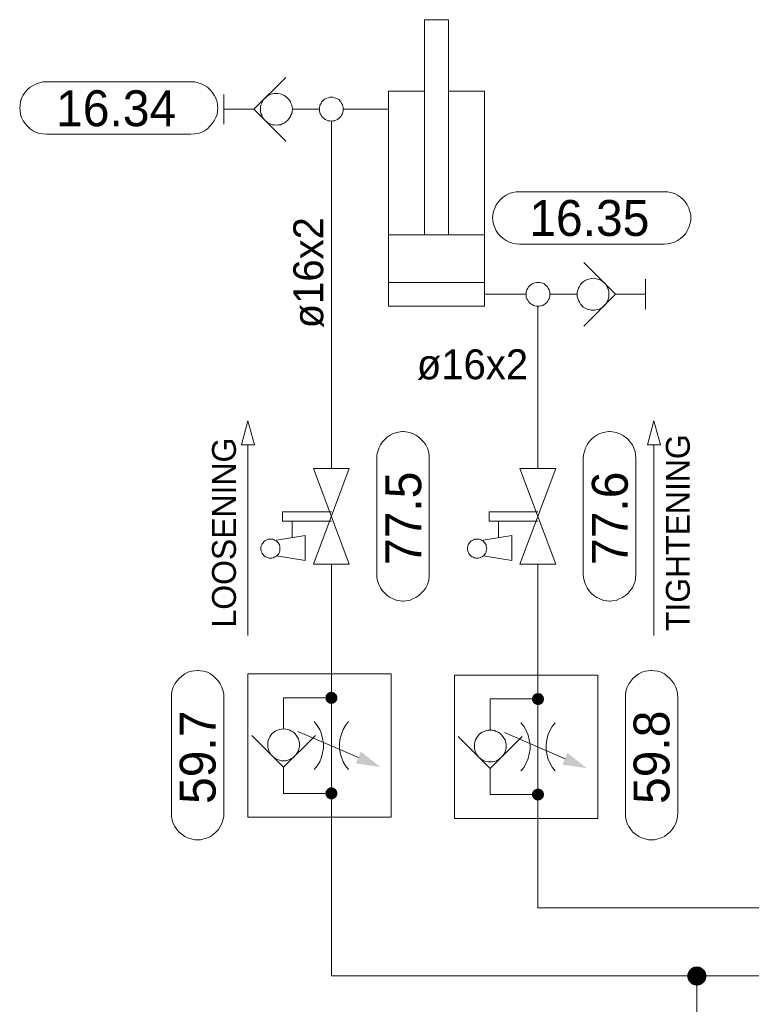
# Model space of a CAD drawing. Header units: millimetres. Extents: x 0 to 138, y 0 to 47.
# Tile 96 of 165: x 21.41 to 23.34, y 34.26 to 36.85. Entities that reach past the tile are written whole.
import ezdxf

# ---------------------------------------------------------------- set-up
doc = ezdxf.new("R2010")
doc.units = ezdxf.units.MM
for name, color, linetype in [('PDF_Geomertry', 7, 'Continuous'), ('PDF_Solid Fills', 7, 'Continuous'), ('PDF_Text', 7, 'Continuous')]:
    doc.layers.add(name, color=color, linetype=linetype)
doc.styles.add('PDF Arial', font='txt')

msp = doc.modelspace()

# ---------------------------------------------------------------- hatches: boundary and pattern name
at = {"layer": 'PDF_Solid Fills', "transparency": 33554559}
for points in [[(22.2349, 35.0624), (22.2215, 35.0707), (22.2224, 35.0721)], [(22.2349, 35.0624), (22.2224, 35.0721), (22.2238, 35.0735)], [(22.2349, 35.0624), (22.2238, 35.0735), (22.2251, 35.0749)], [(22.2349, 35.0624), (22.2251, 35.0749), (22.2271, 35.0763)], [(22.2349, 35.0624), (22.2271, 35.0763), (22.2285, 35.0771)], [(22.2349, 35.0624), (22.2285, 35.0771), (22.2307, 35.0776)], [(22.2349, 35.0624), (22.2307, 35.0776), (22.2326, 35.0785)], [(22.2349, 35.0624), (22.2326, 35.0785), (22.2349, 35.0785)], [(22.2349, 35.0624), (22.2368, 35.0785), (22.239, 35.0776)], [(22.2349, 35.0624), (22.2349, 35.0785), (22.2368, 35.0785)], [(22.2349, 35.0624), (22.239, 35.0776), (22.241, 35.0771)], [(22.2349, 35.0624), (22.241, 35.0771), (22.2424, 35.0763)], [(22.2349, 35.0624), (22.2424, 35.0763), (22.2446, 35.0749)], [(22.2349, 35.0624), (22.2446, 35.0749), (22.246, 35.0735)], [(22.2349, 35.0624), (22.246, 35.0735), (22.2474, 35.0721)], [(22.2349, 35.0624), (22.2474, 35.0721), (22.2488, 35.0707)], [(22.7785, 35.0596), (22.7674, 35.0707), (22.7688, 35.0721)], [(22.7785, 35.0596), (22.7688, 35.0721), (22.771, 35.0729)], [(22.7785, 35.0596), (22.771, 35.0729), (22.7729, 35.0743)], [(22.7785, 35.0596), (22.7729, 35.0743), (22.7743, 35.0749)], [(22.7785, 35.0596), (22.7743, 35.0749), (22.7765, 35.0749)], [(22.7785, 35.0596), (22.7765, 35.0749), (22.7785, 35.0749)], [(22.7785, 35.0596), (22.7826, 35.0749), (22.7849, 35.0743)], [(22.7785, 35.0596), (22.7807, 35.0749), (22.7826, 35.0749)], [(22.7785, 35.0596), (22.7785, 35.0749), (22.7807, 35.0749)], [(22.7785, 35.0596), (22.7849, 35.0743), (22.7868, 35.0729)], [(22.7785, 35.0596), (22.7868, 35.0729), (22.7882, 35.0721)], [(22.7785, 35.0596), (22.7882, 35.0721), (22.7896, 35.0707)], [(22.2349, 35.0624), (22.2188, 35.0624), (22.2196, 35.0646)], [(22.2349, 35.0624), (22.2196, 35.0604), (22.2188, 35.0624)], [(22.2349, 35.0624), (22.2196, 35.0665), (22.2201, 35.0688)], [(22.2349, 35.0624), (22.2196, 35.0646), (22.2196, 35.0665)], [(22.2349, 35.0624), (22.2196, 35.0582), (22.2196, 35.0604)], [(22.2349, 35.0624), (22.2201, 35.0568), (22.2196, 35.0582)], [(22.2349, 35.0624), (22.2201, 35.0688), (22.2215, 35.0707)], [(22.2349, 35.0624), (22.2215, 35.0549), (22.2201, 35.0568)], [(22.2349, 35.0624), (22.2224, 35.0526), (22.2215, 35.0549)], [(22.2349, 35.0624), (22.2238, 35.0513), (22.2224, 35.0526)], [(22.2349, 35.0624), (22.2251, 35.0499), (22.2238, 35.0513)], [(22.2349, 35.0624), (22.2271, 35.0493), (22.2251, 35.0499)], [(22.2349, 35.0624), (22.2285, 35.0479), (22.2271, 35.0493)], [(22.2349, 35.0624), (22.2307, 35.0471), (22.2285, 35.0479)], [(22.2349, 35.0624), (22.2326, 35.0471), (22.2307, 35.0471)], [(22.2349, 35.0624), (22.2349, 35.0471), (22.2326, 35.0471)], [(22.2349, 35.0624), (22.2488, 35.0707), (22.2493, 35.0688)], [(22.2349, 35.0624), (22.2493, 35.0688), (22.2501, 35.0665)], [(22.2349, 35.0624), (22.2501, 35.0665), (22.2507, 35.0646)], [(22.2349, 35.0624), (22.2507, 35.0646), (22.2507, 35.0624)], [(22.2349, 35.0624), (22.2368, 35.0471), (22.2349, 35.0471)], [(22.2349, 35.0624), (22.239, 35.0471), (22.2368, 35.0471)], [(22.2349, 35.0624), (22.241, 35.0479), (22.239, 35.0471)], [(22.2349, 35.0624), (22.2424, 35.0493), (22.241, 35.0479)], [(22.2349, 35.0624), (22.2446, 35.0499), (22.2424, 35.0493)], [(22.2349, 35.0624), (22.246, 35.0513), (22.2446, 35.0499)], [(22.2349, 35.0624), (22.2474, 35.0526), (22.246, 35.0513)], [(22.2349, 35.0624), (22.2488, 35.0549), (22.2474, 35.0526)], [(22.2349, 35.0624), (22.2493, 35.0568), (22.2488, 35.0549)], [(22.2349, 35.0624), (22.2501, 35.0582), (22.2493, 35.0568)], [(22.2349, 35.0624), (22.2507, 35.0604), (22.2501, 35.0582)], [(22.2349, 35.0624), (22.2507, 35.0624), (22.2507, 35.0604)], [(22.7785, 35.0596), (22.7632, 35.0637), (22.764, 35.0651)], [(22.7785, 35.0596), (22.7632, 35.0618), (22.7632, 35.0637)], [(22.7785, 35.0596), (22.7632, 35.0596), (22.7632, 35.0618)], [(22.7785, 35.0596), (22.7632, 35.0576), (22.7632, 35.0596)], [(22.7785, 35.0596), (22.7632, 35.0554), (22.7632, 35.0576)], [(22.7785, 35.0596), (22.764, 35.0535), (22.7632, 35.0554)], [(22.7785, 35.0596), (22.764, 35.0651), (22.7654, 35.0674)], [(22.7785, 35.0596), (22.7654, 35.0513), (22.764, 35.0535)], [(22.7785, 35.0596), (22.7654, 35.0674), (22.766, 35.0688)], [(22.7785, 35.0596), (22.766, 35.0499), (22.7654, 35.0513)], [(22.7785, 35.0596), (22.766, 35.0688), (22.7674, 35.0707)], [(22.7785, 35.0596), (22.7674, 35.0485), (22.766, 35.0499)], [(22.7785, 35.0596), (22.7688, 35.0471), (22.7674, 35.0485)], [(22.7785, 35.0596), (22.771, 35.0457), (22.7688, 35.0471)], [(22.7785, 35.0596), (22.7729, 35.0451), (22.771, 35.0457)], [(22.7785, 35.0596), (22.7743, 35.0443), (22.7729, 35.0451)], [(22.7785, 35.0596), (22.7765, 35.0438), (22.7743, 35.0443)], [(22.7785, 35.0596), (22.7785, 35.0438), (22.7765, 35.0438)], [(22.7785, 35.0596), (22.7896, 35.0707), (22.791, 35.0688)], [(22.7785, 35.0596), (22.791, 35.0688), (22.7924, 35.0674)], [(22.7785, 35.0596), (22.7924, 35.0674), (22.7932, 35.0651)], [(22.7785, 35.0596), (22.7932, 35.0651), (22.7937, 35.0637)], [(22.7785, 35.0596), (22.7937, 35.0637), (22.7946, 35.0618)], [(22.7785, 35.0596), (22.7946, 35.0618), (22.7946, 35.0596)], [(22.7785, 35.0596), (22.7807, 35.0438), (22.7785, 35.0438)], [(22.7785, 35.0596), (22.7826, 35.0443), (22.7807, 35.0438)], [(22.7785, 35.0596), (22.7849, 35.0451), (22.7826, 35.0443)], [(22.7785, 35.0596), (22.7868, 35.0457), (22.7849, 35.0451)], [(22.7785, 35.0596), (22.7882, 35.0471), (22.7868, 35.0457)], [(22.7785, 35.0596), (22.7896, 35.0485), (22.7882, 35.0471)], [(22.7785, 35.0596), (22.791, 35.0499), (22.7896, 35.0485)], [(22.7785, 35.0596), (22.7924, 35.0513), (22.791, 35.0499)], [(22.7785, 35.0596), (22.7932, 35.0535), (22.7924, 35.0513)], [(22.7785, 35.0596), (22.7937, 35.0554), (22.7932, 35.0535)], [(22.7785, 35.0596), (22.7946, 35.0576), (22.7937, 35.0554)], [(22.7785, 35.0596), (22.7946, 35.0596), (22.7946, 35.0576)], [(22.2349, 34.811), (22.2188, 34.811), (22.2196, 34.8132)], [(22.2349, 34.811), (22.2196, 34.8151), (22.2201, 34.8174)], [(22.2349, 34.811), (22.2196, 34.8132), (22.2196, 34.8151)], [(22.2349, 34.811), (22.2201, 34.8174), (22.2215, 34.8188)], [(22.2349, 34.811), (22.2215, 34.8188), (22.2224, 34.8207)], [(22.2349, 34.811), (22.2224, 34.8207), (22.2238, 34.8221)], [(22.2349, 34.811), (22.2238, 34.8221), (22.2251, 34.8235)], [(22.2349, 34.811), (22.2251, 34.8235), (22.2271, 34.8249)], [(22.2349, 34.811), (22.2271, 34.8249), (22.2285, 34.8257)], [(22.2349, 34.811), (22.2285, 34.8257), (22.2307, 34.8263)], [(22.2349, 34.811), (22.2307, 34.8263), (22.2326, 34.8271)], [(22.2349, 34.811), (22.2326, 34.8271), (22.2349, 34.8271)], [(22.2349, 34.811), (22.2368, 34.8271), (22.239, 34.8263)], [(22.2349, 34.811), (22.2349, 34.8271), (22.2368, 34.8271)], [(22.2349, 34.811), (22.239, 34.8263), (22.241, 34.8257)], [(22.2349, 34.811), (22.241, 34.8257), (22.2424, 34.8249)], [(22.2349, 34.811), (22.2424, 34.8249), (22.2446, 34.8235)], [(22.2349, 34.811), (22.2446, 34.8235), (22.246, 34.8221)], [(22.2349, 34.811), (22.246, 34.8221), (22.2474, 34.8207)], [(22.2349, 34.811), (22.2474, 34.8207), (22.2488, 34.8188)], [(22.2349, 34.811), (22.2488, 34.8188), (22.2493, 34.8174)], [(22.2349, 34.811), (22.2493, 34.8174), (22.2501, 34.8151)], [(22.2349, 34.811), (22.2501, 34.8151), (22.2507, 34.8132)], [(22.2349, 34.811), (22.2507, 34.8132), (22.2507, 34.811)], [(22.7785, 34.8082), (22.7632, 34.8118), (22.764, 34.8137)], [(22.7785, 34.8082), (22.764, 34.8137), (22.7654, 34.816)], [(22.7785, 34.8082), (22.7654, 34.816), (22.766, 34.8174)], [(22.7785, 34.8082), (22.766, 34.8174), (22.7674, 34.8193)], [(22.7785, 34.8082), (22.7674, 34.8193), (22.7688, 34.8207)], [(22.7785, 34.8082), (22.7688, 34.8207), (22.771, 34.8215)], [(22.7785, 34.8082), (22.771, 34.8215), (22.7729, 34.8221)], [(22.7785, 34.8082), (22.7729, 34.8221), (22.7743, 34.8229)], [(22.7785, 34.8082), (22.7743, 34.8229), (22.7765, 34.8235)], [(22.7785, 34.8082), (22.7765, 34.8235), (22.7785, 34.8235)], [(22.7785, 34.8082), (22.7807, 34.8235), (22.7826, 34.8229)], [(22.7785, 34.8082), (22.7785, 34.8235), (22.7807, 34.8235)], [(22.7785, 34.8082), (22.7826, 34.8229), (22.7849, 34.8221)], [(22.7785, 34.8082), (22.7849, 34.8221), (22.7868, 34.8215)], [(22.7785, 34.8082), (22.7868, 34.8215), (22.7882, 34.8207)], [(22.7785, 34.8082), (22.7882, 34.8207), (22.7896, 34.8193)], [(22.7785, 34.8082), (22.7896, 34.8193), (22.791, 34.8174)], [(22.7785, 34.8082), (22.791, 34.8174), (22.7924, 34.816)], [(22.7785, 34.8082), (22.7924, 34.816), (22.7932, 34.8137)], [(22.7785, 34.8082), (22.7932, 34.8137), (22.7937, 34.8118)], [(22.2349, 34.811), (22.2196, 34.809), (22.2188, 34.811)], [(22.2349, 34.811), (22.2196, 34.8068), (22.2196, 34.809)], [(22.2349, 34.811), (22.2201, 34.8049), (22.2196, 34.8068)], [(22.2349, 34.811), (22.2215, 34.8035), (22.2201, 34.8049)], [(22.2349, 34.811), (22.2224, 34.8013), (22.2215, 34.8035)], [(22.2349, 34.811), (22.2238, 34.7999), (22.2224, 34.8013)], [(22.2349, 34.811), (22.2251, 34.7985), (22.2238, 34.7999)], [(22.2349, 34.811), (22.2271, 34.7979), (22.2251, 34.7985)], [(22.2349, 34.811), (22.2285, 34.7965), (22.2271, 34.7979)], [(22.2349, 34.811), (22.2307, 34.7957), (22.2285, 34.7965)], [(22.2349, 34.811), (22.2326, 34.7957), (22.2307, 34.7957)], [(22.2349, 34.811), (22.2349, 34.7951), (22.2326, 34.7957)], [(22.2349, 34.811), (22.2368, 34.7957), (22.2349, 34.7951)], [(22.2349, 34.811), (22.239, 34.7957), (22.2368, 34.7957)], [(22.2349, 34.811), (22.241, 34.7965), (22.239, 34.7957)], [(22.2349, 34.811), (22.2424, 34.7979), (22.241, 34.7965)], [(22.2349, 34.811), (22.2446, 34.7985), (22.2424, 34.7979)], [(22.2349, 34.811), (22.246, 34.7999), (22.2446, 34.7985)], [(22.2349, 34.811), (22.2474, 34.8013), (22.246, 34.7999)], [(22.2349, 34.811), (22.2488, 34.8035), (22.2474, 34.8013)], [(22.2349, 34.811), (22.2493, 34.8049), (22.2488, 34.8035)], [(22.2349, 34.811), (22.2501, 34.8068), (22.2493, 34.8049)], [(22.2349, 34.811), (22.2507, 34.809), (22.2501, 34.8068)], [(22.2349, 34.811), (22.2507, 34.811), (22.2507, 34.809)], [(22.7785, 34.8082), (22.7632, 34.8104), (22.7632, 34.8118)], [(22.7785, 34.8082), (22.7632, 34.8082), (22.7632, 34.8104)], [(22.7785, 34.8082), (22.7632, 34.8063), (22.7632, 34.8082)], [(22.7785, 34.8082), (22.7632, 34.804), (22.7632, 34.8063)], [(22.7785, 34.8082), (22.764, 34.8021), (22.7632, 34.804)], [(22.7785, 34.8082), (22.7654, 34.7999), (22.764, 34.8021)], [(22.7785, 34.8082), (22.766, 34.7985), (22.7654, 34.7999)], [(22.7785, 34.8082), (22.7674, 34.7971), (22.766, 34.7985)], [(22.7785, 34.8082), (22.7688, 34.7957), (22.7674, 34.7971)], [(22.7785, 34.8082), (22.771, 34.7943), (22.7688, 34.7957)], [(22.7785, 34.8082), (22.7729, 34.7938), (22.771, 34.7943)], [(22.7785, 34.8082), (22.7743, 34.7929), (22.7729, 34.7938)], [(22.7785, 34.8082), (22.7765, 34.7924), (22.7743, 34.7929)], [(22.7785, 34.8082), (22.7785, 34.7924), (22.7765, 34.7924)], [(22.7785, 34.8082), (22.7937, 34.8118), (22.7946, 34.8104)], [(22.7785, 34.8082), (22.7946, 34.8104), (22.7946, 34.8082)], [(22.7785, 34.8082), (22.7807, 34.7924), (22.7785, 34.7924)], [(22.7785, 34.8082), (22.7826, 34.7929), (22.7807, 34.7924)], [(22.7785, 34.8082), (22.7849, 34.7938), (22.7826, 34.7929)], [(22.7785, 34.8082), (22.7868, 34.7943), (22.7849, 34.7938)], [(22.7785, 34.8082), (22.7882, 34.7957), (22.7868, 34.7943)], [(22.7785, 34.8082), (22.7896, 34.7971), (22.7882, 34.7957)], [(22.7785, 34.8082), (22.791, 34.7985), (22.7896, 34.7971)], [(22.7785, 34.8082), (22.7924, 34.7999), (22.791, 34.7985)], [(22.7785, 34.8082), (22.7932, 34.8021), (22.7924, 34.7999)], [(22.7785, 34.8082), (22.7937, 34.804), (22.7932, 34.8021)], [(22.7785, 34.8082), (22.7946, 34.8063), (22.7937, 34.804)], [(22.7785, 34.8082), (22.7946, 34.8082), (22.7946, 34.8063)], [(23.1965, 34.3304), (23.1751, 34.3429), (23.1765, 34.3457)], [(23.1965, 34.3304), (23.1765, 34.3457), (23.1793, 34.3479)], [(23.1965, 34.3304), (23.1793, 34.3479), (23.1812, 34.3499)], [(23.1965, 34.3304), (23.1812, 34.3499), (23.184, 34.3521)], [(23.1965, 34.3304), (23.184, 34.3521), (23.1868, 34.3535)], [(23.1965, 34.3304), (23.1868, 34.3535), (23.1904, 34.3549)], [(23.1965, 34.3304), (23.1904, 34.3549), (23.1932, 34.3549)], [(23.1965, 34.3304), (23.1932, 34.3549), (23.1965, 34.3554)], [(23.1965, 34.3304), (23.1965, 34.3554), (23.2001, 34.3549)], [(23.1965, 34.3304), (23.2035, 34.3549), (23.2063, 34.3535)], [(23.1965, 34.3304), (23.2001, 34.3549), (23.2035, 34.3549)], [(23.1965, 34.3304), (23.2063, 34.3535), (23.209, 34.3521)], [(23.1965, 34.3304), (23.209, 34.3521), (23.2118, 34.3499)], [(23.1965, 34.3304), (23.2118, 34.3499), (23.2146, 34.3479)], [(23.1965, 34.3304), (23.2146, 34.3479), (23.2168, 34.3457)], [(23.1965, 34.3304), (23.2168, 34.3457), (23.2188, 34.3429)], [(23.1965, 34.3304), (23.1715, 34.3332), (23.1724, 34.3368)], [(23.1965, 34.3304), (23.1715, 34.3304), (23.1715, 34.3332)], [(23.1965, 34.3304), (23.1715, 34.3271), (23.1715, 34.3304)], [(23.1965, 34.3304), (23.1724, 34.3235), (23.1715, 34.3271)], [(23.1965, 34.3304), (23.1724, 34.3368), (23.1738, 34.3396)], [(23.1965, 34.3304), (23.1738, 34.3207), (23.1724, 34.3235)], [(23.1965, 34.3304), (23.1738, 34.3396), (23.1751, 34.3429)], [(23.1965, 34.3304), (23.1751, 34.3174), (23.1738, 34.3207)], [(23.1965, 34.3304), (23.1765, 34.3151), (23.1751, 34.3174)], [(23.1965, 34.3304), (23.1793, 34.3124), (23.1765, 34.3151)], [(23.1965, 34.3304), (23.1812, 34.3104), (23.1793, 34.3124)], [(23.1965, 34.3304), (23.184, 34.3082), (23.1812, 34.3104)], [(23.1965, 34.3304), (23.1868, 34.3068), (23.184, 34.3082)], [(23.1965, 34.3304), (23.1904, 34.3063), (23.1868, 34.3068)], [(23.1965, 34.3304), (23.1932, 34.3054), (23.1904, 34.3063)], [(23.1965, 34.3304), (23.1965, 34.3049), (23.1932, 34.3054)], [(23.1965, 34.3304), (23.2188, 34.3429), (23.2201, 34.3396)], [(23.1965, 34.3304), (23.2201, 34.3396), (23.221, 34.3368)], [(23.1965, 34.3304), (23.221, 34.3368), (23.2215, 34.3332)], [(23.1965, 34.3304), (23.2215, 34.3332), (23.2215, 34.3304)], [(23.1965, 34.3304), (23.2001, 34.3054), (23.1965, 34.3049)], [(23.1965, 34.3304), (23.2035, 34.3063), (23.2001, 34.3054)], [(23.1965, 34.3304), (23.2063, 34.3068), (23.2035, 34.3063)], [(23.1965, 34.3304), (23.209, 34.3082), (23.2063, 34.3068)], [(23.1965, 34.3304), (23.2118, 34.3104), (23.209, 34.3082)], [(23.1965, 34.3304), (23.2146, 34.3124), (23.2118, 34.3104)], [(23.1965, 34.3304), (23.2168, 34.3151), (23.2146, 34.3124)], [(23.1965, 34.3304), (23.2188, 34.3174), (23.2168, 34.3151)], [(23.1965, 34.3304), (23.2201, 34.3207), (23.2188, 34.3174)], [(23.1965, 34.3304), (23.221, 34.3235), (23.2201, 34.3207)], [(23.1965, 34.3304), (23.2215, 34.3271), (23.221, 34.3235)], [(23.1965, 34.3304), (23.2215, 34.3304), (23.2215, 34.3271)]]:
    msp.add_hatch(color=256, dxfattribs=at).paths.add_polyline_path(points)

# ---------------------------------------------------------------- linework, layer by layer
at = {"layer": 'PDF_Geomertry', "lineweight": 15}
for points in [[(22.4799, 36.2818), (22.4799, 36.8479), (22.5432, 36.8479), (22.5432, 36.2818)], [(22.1146, 36.6957), (22.0307, 36.6124), (22.1146, 36.5285)], [(22.5432, 36.6596), (22.6376, 36.6596), (22.6376, 36.0937), (22.3854, 36.0937), (22.3854, 36.6596), (22.4799, 36.6596)], [(21.9521, 36.5729), (21.9521, 36.6513)], [(22.0307, 36.6124), (21.9521, 36.6124)], [(22.1321, 36.6124), (22.1562, 36.6124), (22.2035, 36.6124)], [(22.266, 36.6124), (22.3854, 36.6124)], [(22.2349, 35.666), (22.2349, 36.5804)], [(22.3854, 36.2818), (22.6376, 36.2818)], [(22.8993, 36.041), (22.9826, 36.1249), (22.8993, 36.209)], [(23.0618, 36.1646), (23.0618, 36.086)], [(22.3854, 36.1563), (22.6376, 36.1563)], [(22.7474, 36.1249), (22.6376, 36.1249)], [(22.8821, 36.1249), (22.8571, 36.1249), (22.8099, 36.1249)], [(22.9826, 36.1249), (23.0618, 36.1249)], [(22.7785, 35.666), (22.7785, 36.0937)], [(22.0146, 35.2263), (22.0146, 35.729)], [(23.0835, 35.2263), (23.0835, 35.729)], [(22.2349, 35.5276), (22.1062, 35.5276), (22.1062, 35.5526), (22.2349, 35.5526)], [(22.7785, 35.5276), (22.6501, 35.5276), (22.6501, 35.5526), (22.7785, 35.5526)], [(22.1313, 35.484), (22.1313, 35.5276)], [(22.6751, 35.484), (22.6751, 35.5276)], [(22.0904, 35.4368), (22.166, 35.4243), (22.166, 35.4901), (22.0904, 35.4776)], [(22.634, 35.4368), (22.7099, 35.4243), (22.7099, 35.4901), (22.634, 35.4776)], [(22.2349, 35.0624), (22.2349, 35.1257), (22.2349, 35.4146)], [(22.7785, 35.0596), (22.7785, 35.1221), (22.7785, 35.4146)], [(22.109, 34.8799), (22.109, 34.8549), (22.109, 34.811), (22.2349, 34.811), (22.2349, 35.0624), (22.109, 35.0624), (22.109, 34.9813)], [(22.6529, 34.8763), (22.6529, 34.8521), (22.6529, 34.8082), (22.7785, 34.8082), (22.7785, 35.0596), (22.6529, 35.0596), (22.6529, 34.9776)], [(22.1896, 34.8743), (22.1974, 34.884), (22.2043, 34.8943), (22.209, 34.9063), (22.2118, 34.9179), (22.214, 34.9304), (22.214, 34.9429), (22.2118, 34.9554), (22.209, 34.9674), (22.2043, 34.979), (22.1974, 34.9901), (22.1896, 34.9999)], [(22.2799, 34.9999), (22.2724, 34.9901), (22.266, 34.979), (22.2613, 34.9674), (22.2576, 34.9554), (22.2563, 34.9429), (22.2563, 34.9304), (22.2576, 34.9179), (22.2613, 34.9063), (22.266, 34.8943), (22.2724, 34.884), (22.2799, 34.8743)], [(22.7335, 34.8707), (22.7418, 34.8804), (22.7479, 34.8915), (22.7529, 34.9026), (22.7557, 34.9151), (22.7576, 34.9276), (22.7576, 34.9401), (22.7557, 34.9521), (22.7529, 34.9646), (22.7479, 34.9757), (22.7418, 34.9868), (22.7335, 34.9965)], [(22.8237, 34.9965), (22.816, 34.9868), (22.8099, 34.9757), (22.8049, 34.9646), (22.8015, 34.9521), (22.8001, 34.9401), (22.8001, 34.9276), (22.8015, 34.9151), (22.8049, 34.9026), (22.8099, 34.8915), (22.816, 34.8804), (22.8237, 34.8707)], [(22.1465, 34.9743), (22.3062, 34.9054)], [(22.6904, 34.9715), (22.8501, 34.9021)], [(22.1932, 34.9638), (22.109, 34.8799), (22.0251, 34.9638)], [(22.7368, 34.9604), (22.6529, 34.8763), (22.5688, 34.9604)], [(23.1965, 34.1665), (23.1965, 34.3304), (22.2349, 34.3304), (22.2349, 34.7485), (22.2349, 34.811)], [(23.9515, 34.3618), (23.9515, 34.5096), (22.7785, 34.5096), (22.7785, 34.7451), (22.7785, 34.8082)], [(23.1965, 34.3304), (24.4951, 34.3304), (24.4951, 34.729), (24.4951, 34.7924)]]:
    msp.add_lwpolyline(points, dxfattribs=at)
for points in [[(21.8654, 36.6846), (21.8751, 36.684), (21.884, 36.6818), (21.8924, 36.679), (21.9007, 36.6749), (21.9085, 36.6701), (21.9154, 36.6638), (21.9215, 36.6568), (21.9265, 36.6493), (21.9307, 36.641), (21.934, 36.6318), (21.9354, 36.6229), (21.9363, 36.6138), (21.9363, 36.6174), (21.9354, 36.6076), (21.934, 36.5985), (21.9307, 36.5901), (21.9265, 36.5818), (21.9215, 36.5743), (21.9154, 36.5674), (21.9085, 36.561), (21.9007, 36.5554), (21.8924, 36.5513), (21.884, 36.5485), (21.8751, 36.5471), (21.8654, 36.5465), (21.4854, 36.5465), (21.4757, 36.5471), (21.4668, 36.5485), (21.4585, 36.5513), (21.4501, 36.5554), (21.4424, 36.561), (21.4354, 36.5674), (21.4293, 36.5743), (21.4238, 36.5818), (21.4196, 36.5901), (21.4168, 36.5985), (21.4154, 36.6076), (21.4146, 36.6174), (21.4146, 36.6138), (21.4154, 36.6229), (21.4168, 36.6318), (21.4196, 36.641), (21.4238, 36.6493), (21.4293, 36.6568), (21.4354, 36.6638), (21.4424, 36.6701), (21.4501, 36.6749), (21.4585, 36.679), (21.4668, 36.6818), (21.4757, 36.684), (21.4854, 36.6846), (21.8654, 36.6846)], [(22.1321, 36.6124), (22.1313, 36.6179), (22.1307, 36.6229), (22.1285, 36.6285), (22.1265, 36.6332), (22.1229, 36.6374), (22.1196, 36.6415), (22.1154, 36.6457), (22.1104, 36.6485), (22.1057, 36.6513), (22.1007, 36.6526), (22.0951, 36.654), (22.0896, 36.654), (22.084, 36.654), (22.0793, 36.6526), (22.0737, 36.6513), (22.0688, 36.6485), (22.0646, 36.6457), (22.0604, 36.6415), (22.0562, 36.6374), (22.0535, 36.6332), (22.0515, 36.6285), (22.0493, 36.6229), (22.0479, 36.6179), (22.0479, 36.6124), (22.0479, 36.6068), (22.0493, 36.6013), (22.0515, 36.5965), (22.0535, 36.5915), (22.0562, 36.5868), (22.0604, 36.5826), (22.0646, 36.579), (22.0688, 36.5757), (22.0737, 36.5735), (22.0793, 36.5715), (22.084, 36.5707), (22.0896, 36.5701), (22.0951, 36.5707), (22.1007, 36.5715), (22.1057, 36.5735), (22.1104, 36.5757), (22.1154, 36.579), (22.1196, 36.5826), (22.1229, 36.5868), (22.1265, 36.5915), (22.1285, 36.5965), (22.1307, 36.6013), (22.1313, 36.6068), (22.1321, 36.6124)], [(22.266, 36.6124), (22.266, 36.6165), (22.2654, 36.6201), (22.264, 36.6243), (22.2618, 36.6276), (22.2599, 36.6313), (22.2571, 36.6346), (22.2543, 36.6374), (22.2507, 36.6396), (22.2465, 36.6415), (22.2432, 36.6424), (22.239, 36.6437), (22.2349, 36.6437), (22.2307, 36.6437), (22.2265, 36.6424), (22.2229, 36.6415), (22.2188, 36.6396), (22.216, 36.6374), (22.2126, 36.6346), (22.2099, 36.6313), (22.2076, 36.6276), (22.2057, 36.6243), (22.2043, 36.6201), (22.2035, 36.6165), (22.2035, 36.6124), (22.2035, 36.6082), (22.2043, 36.604), (22.2057, 36.5999), (22.2076, 36.5965), (22.2099, 36.5929), (22.2126, 36.5901), (22.216, 36.5874), (22.2188, 36.5854), (22.2229, 36.5832), (22.2265, 36.5818), (22.2307, 36.5813), (22.2349, 36.5804), (22.239, 36.5813), (22.2432, 36.5818), (22.2465, 36.5832), (22.2507, 36.5854), (22.2543, 36.5874), (22.2571, 36.5901), (22.2599, 36.5929), (22.2618, 36.5965), (22.264, 36.5999), (22.2654, 36.604), (22.266, 36.6082), (22.266, 36.6124)], [(23.1104, 36.3951), (23.1196, 36.3951), (23.1285, 36.3929), (23.1376, 36.3901), (23.146, 36.386), (23.1535, 36.3804), (23.1604, 36.3749), (23.1668, 36.3679), (23.1715, 36.3604), (23.1757, 36.3521), (23.1785, 36.3429), (23.1807, 36.334), (23.1812, 36.3249), (23.1812, 36.3276), (23.1807, 36.3188), (23.1785, 36.3096), (23.1757, 36.3007), (23.1715, 36.2924), (23.1668, 36.2846), (23.1604, 36.2776), (23.1535, 36.2715), (23.146, 36.2665), (23.1376, 36.2624), (23.1285, 36.2596), (23.1196, 36.2576), (23.1104, 36.2568), (22.7299, 36.2568), (22.721, 36.2576), (22.7118, 36.2596), (22.7029, 36.2624), (22.6946, 36.2665), (22.6868, 36.2715), (22.6799, 36.2776), (22.6738, 36.2846), (22.6687, 36.2924), (22.6646, 36.3007), (22.6618, 36.3096), (22.6599, 36.3188), (22.659, 36.3276), (22.659, 36.3249), (22.6599, 36.334), (22.6618, 36.3429), (22.6646, 36.3521), (22.6687, 36.3604), (22.6738, 36.3679), (22.6799, 36.3749), (22.6868, 36.3804), (22.6946, 36.386), (22.7029, 36.3901), (22.7118, 36.3929), (22.721, 36.3951), (22.7299, 36.3951), (23.1104, 36.3951)], [(22.9654, 36.1249), (22.9654, 36.1304), (22.964, 36.136), (22.9626, 36.141), (22.9599, 36.1457), (22.9571, 36.1507), (22.9535, 36.1549), (22.9493, 36.1582), (22.9446, 36.161), (22.9396, 36.1638), (22.9349, 36.1651), (22.9293, 36.1665), (22.9238, 36.1674), (22.9182, 36.1665), (22.9126, 36.1651), (22.9076, 36.1638), (22.9029, 36.161), (22.8979, 36.1582), (22.8938, 36.1549), (22.8904, 36.1507), (22.8876, 36.1457), (22.8849, 36.141), (22.8835, 36.136), (22.8821, 36.1304), (22.8821, 36.1249), (22.8821, 36.1193), (22.8835, 36.1146), (22.8849, 36.109), (22.8876, 36.104), (22.8904, 36.0993), (22.8938, 36.0951), (22.8979, 36.0915), (22.9029, 36.0888), (22.9076, 36.086), (22.9126, 36.0846), (22.9182, 36.0832), (22.9238, 36.0832), (22.9293, 36.0832), (22.9349, 36.0846), (22.9396, 36.086), (22.9446, 36.0888), (22.9493, 36.0915), (22.9535, 36.0951), (22.9571, 36.0993), (22.9599, 36.104), (22.9626, 36.109), (22.964, 36.1146), (22.9654, 36.1193), (22.9654, 36.1249)], [(22.8099, 36.1249), (22.8099, 36.129), (22.809, 36.1332), (22.8076, 36.1368), (22.8057, 36.141), (22.8035, 36.1443), (22.8007, 36.1471), (22.7979, 36.1499), (22.7946, 36.1521), (22.791, 36.154), (22.7868, 36.1554), (22.7826, 36.1563), (22.7785, 36.1563), (22.7743, 36.1563), (22.7701, 36.1554), (22.7668, 36.154), (22.7632, 36.1521), (22.7599, 36.1499), (22.7563, 36.1471), (22.7535, 36.1443), (22.7515, 36.141), (22.7493, 36.1368), (22.7479, 36.1332), (22.7474, 36.129), (22.7474, 36.1249), (22.7474, 36.1207), (22.7479, 36.1165), (22.7493, 36.1132), (22.7515, 36.1096), (22.7535, 36.1063), (22.7563, 36.1026), (22.7599, 36.0999), (22.7632, 36.0979), (22.7668, 36.0957), (22.7701, 36.0943), (22.7743, 36.0937), (22.7785, 36.0937), (22.7826, 36.0937), (22.7868, 36.0943), (22.791, 36.0957), (22.7946, 36.0979), (22.7979, 36.0999), (22.8007, 36.1026), (22.8035, 36.1063), (22.8057, 36.1096), (22.8076, 36.1132), (22.809, 36.1165), (22.8099, 36.1207), (22.8099, 36.1249)], [(21.9979, 35.729), (22.0321, 35.729), (22.0146, 35.7915), (21.9979, 35.729)], [(23.0668, 35.729), (23.1007, 35.729), (23.0835, 35.7915), (23.0668, 35.729)], [(22.4215, 35.7638), (22.4312, 35.7632), (22.4404, 35.761), (22.4487, 35.7582), (22.4571, 35.754), (22.4646, 35.7493), (22.4715, 35.7429), (22.4779, 35.736), (22.4835, 35.7285), (22.4876, 35.7201), (22.4904, 35.711), (22.4918, 35.7021), (22.4924, 35.6929), (22.4924, 35.3882), (22.4918, 35.3785), (22.4904, 35.3693), (22.4876, 35.361), (22.4835, 35.3526), (22.4779, 35.3451), (22.4715, 35.3382), (22.4646, 35.3318), (22.4571, 35.3271), (22.4487, 35.3229), (22.4404, 35.3193), (22.4312, 35.3179), (22.4215, 35.3174), (22.4251, 35.3174), (22.416, 35.3179), (22.4071, 35.3193), (22.3979, 35.3229), (22.3896, 35.3271), (22.3821, 35.3318), (22.3751, 35.3382), (22.3687, 35.3451), (22.364, 35.3526), (22.3599, 35.361), (22.3571, 35.3693), (22.3549, 35.3785), (22.3543, 35.3882), (22.3543, 35.6929), (22.3549, 35.7021), (22.3571, 35.711), (22.3599, 35.7201), (22.364, 35.7285), (22.3687, 35.736), (22.3751, 35.7429), (22.3821, 35.7493), (22.3896, 35.754), (22.3979, 35.7582), (22.4071, 35.761), (22.416, 35.7632), (22.4251, 35.7638), (22.4215, 35.7638)], [(22.966, 35.7638), (22.9751, 35.7632), (22.984, 35.761), (22.9924, 35.7582), (23.0007, 35.754), (23.009, 35.7493), (23.016, 35.7429), (23.0215, 35.736), (23.0271, 35.7285), (23.0312, 35.7201), (23.034, 35.711), (23.0354, 35.7021), (23.0363, 35.6929), (23.0363, 35.3882), (23.0354, 35.3785), (23.034, 35.3693), (23.0312, 35.361), (23.0271, 35.3526), (23.0215, 35.3451), (23.016, 35.3382), (23.009, 35.3318), (23.0007, 35.3271), (22.9924, 35.3229), (22.984, 35.3193), (22.9751, 35.3179), (22.966, 35.3174), (22.9688, 35.3174), (22.9599, 35.3179), (22.9507, 35.3193), (22.9418, 35.3229), (22.9335, 35.3271), (22.9257, 35.3318), (22.9187, 35.3382), (22.9126, 35.3451), (22.9076, 35.3526), (22.9035, 35.361), (22.9007, 35.3693), (22.8988, 35.3785), (22.8979, 35.3882), (22.8979, 35.6929), (22.8988, 35.7021), (22.9007, 35.711), (22.9035, 35.7201), (22.9076, 35.7285), (22.9126, 35.736), (22.9187, 35.7429), (22.9257, 35.7493), (22.9335, 35.754), (22.9418, 35.7582), (22.9507, 35.761), (22.9599, 35.7632), (22.9688, 35.7638), (22.966, 35.7638)], [(22.1876, 35.4146), (22.2821, 35.666), (22.1876, 35.666), (22.2821, 35.4146), (22.1876, 35.4146)], [(22.7312, 35.4146), (22.8257, 35.666), (22.7312, 35.666), (22.8257, 35.4146), (22.7312, 35.4146)], [(22.0993, 35.4554), (22.0993, 35.459), (22.0988, 35.4618), (22.0979, 35.4651), (22.0965, 35.4679), (22.0946, 35.4707), (22.0924, 35.4735), (22.0896, 35.4757), (22.0868, 35.4771), (22.084, 35.4785), (22.0813, 35.4799), (22.0779, 35.4804), (22.0743, 35.4804), (22.0715, 35.4804), (22.0682, 35.4799), (22.0646, 35.4785), (22.0618, 35.4771), (22.059, 35.4757), (22.0571, 35.4735), (22.0549, 35.4707), (22.0529, 35.4679), (22.0515, 35.4651), (22.0501, 35.4618), (22.0493, 35.459), (22.0493, 35.4554), (22.0493, 35.4521), (22.0501, 35.4493), (22.0515, 35.4457), (22.0529, 35.4429), (22.0549, 35.4401), (22.0571, 35.4374), (22.059, 35.4354), (22.0618, 35.434), (22.0646, 35.4326), (22.0682, 35.4313), (22.0715, 35.4304), (22.0743, 35.4304), (22.0779, 35.4304), (22.0813, 35.4313), (22.084, 35.4326), (22.0868, 35.434), (22.0896, 35.4354), (22.0924, 35.4374), (22.0946, 35.4401), (22.0965, 35.4429), (22.0979, 35.4457), (22.0988, 35.4493), (22.0993, 35.4521), (22.0993, 35.4554)], [(22.6438, 35.4554), (22.6432, 35.459), (22.6424, 35.4618), (22.6418, 35.4651), (22.6404, 35.4679), (22.6382, 35.4707), (22.6363, 35.4735), (22.6335, 35.4757), (22.6307, 35.4771), (22.6279, 35.4785), (22.6251, 35.4799), (22.6215, 35.4804), (22.6182, 35.4804), (22.6154, 35.4804), (22.6118, 35.4799), (22.6085, 35.4785), (22.6057, 35.4771), (22.6029, 35.4757), (22.6007, 35.4735), (22.5988, 35.4707), (22.5965, 35.4679), (22.5951, 35.4651), (22.5938, 35.4618), (22.5932, 35.459), (22.5932, 35.4554), (22.5932, 35.4521), (22.5938, 35.4493), (22.5951, 35.4457), (22.5965, 35.4429), (22.5988, 35.4401), (22.6007, 35.4374), (22.6029, 35.4354), (22.6057, 35.434), (22.6085, 35.4326), (22.6118, 35.4313), (22.6154, 35.4304), (22.6182, 35.4304), (22.6215, 35.4304), (22.6251, 35.4313), (22.6279, 35.4326), (22.6307, 35.434), (22.6335, 35.4354), (22.6363, 35.4374), (22.6382, 35.4401), (22.6404, 35.4429), (22.6418, 35.4457), (22.6424, 35.4493), (22.6432, 35.4521), (22.6438, 35.4554)], [(21.8813, 35.1346), (21.8904, 35.134), (21.8993, 35.1326), (21.9085, 35.1299), (21.9168, 35.1257), (21.9243, 35.1201), (21.9312, 35.1138), (21.9376, 35.1068), (21.9424, 35.0993), (21.9465, 35.091), (21.9493, 35.0826), (21.9515, 35.0735), (21.9521, 35.0637), (21.9521, 34.759), (21.9515, 34.7499), (21.9493, 34.741), (21.9465, 34.7318), (21.9424, 34.7235), (21.9376, 34.716), (21.9312, 34.709), (21.9243, 34.7035), (21.9168, 34.6979), (21.9085, 34.6938), (21.8993, 34.691), (21.8904, 34.6887), (21.8813, 34.6887), (21.884, 34.6887), (21.8751, 34.6887), (21.866, 34.691), (21.8571, 34.6938), (21.8493, 34.6979), (21.841, 34.7035), (21.834, 34.709), (21.8285, 34.716), (21.8229, 34.7235), (21.8188, 34.7318), (21.816, 34.741), (21.814, 34.7499), (21.814, 34.759), (21.814, 35.0637), (21.814, 35.0735), (21.816, 35.0826), (21.8188, 35.091), (21.8229, 35.0993), (21.8285, 35.1068), (21.834, 35.1138), (21.841, 35.1201), (21.8493, 35.1257), (21.8571, 35.1299), (21.866, 35.1326), (21.8751, 35.134), (21.884, 35.1346), (21.8813, 35.1346)], [(22.3918, 35.1257), (22.0146, 35.1257), (22.0146, 34.7485), (22.3918, 34.7485), (22.3918, 35.1257)], [(23.0757, 35.1346), (23.0849, 35.134), (23.0938, 35.1326), (23.1029, 35.1299), (23.1113, 35.1257), (23.1187, 35.1201), (23.1257, 35.1138), (23.1321, 35.1068), (23.1368, 35.0993), (23.141, 35.091), (23.1438, 35.0826), (23.146, 35.0735), (23.1465, 35.0637), (23.1465, 34.759), (23.146, 34.7499), (23.1438, 34.741), (23.141, 34.7318), (23.1368, 34.7235), (23.1321, 34.716), (23.1257, 34.709), (23.1187, 34.7035), (23.1113, 34.6979), (23.1029, 34.6938), (23.0938, 34.691), (23.0849, 34.6887), (23.0757, 34.6887), (23.0785, 34.6887), (23.0696, 34.6887), (23.0604, 34.691), (23.0515, 34.6938), (23.0437, 34.6979), (23.0354, 34.7035), (23.0285, 34.709), (23.0229, 34.716), (23.0174, 34.7235), (23.0132, 34.7318), (23.0104, 34.741), (23.0085, 34.7499), (23.0085, 34.759), (23.0085, 35.0637), (23.0085, 35.0735), (23.0104, 35.0826), (23.0132, 35.091), (23.0174, 35.0993), (23.0229, 35.1068), (23.0285, 35.1138), (23.0354, 35.1201), (23.0437, 35.1257), (23.0515, 35.1299), (23.0604, 35.1326), (23.0696, 35.134), (23.0785, 35.1346), (23.0757, 35.1346)], [(22.9363, 35.1221), (22.5585, 35.1221), (22.5585, 34.7451), (22.9363, 34.7451), (22.9363, 35.1221)], [(22.1507, 34.9387), (22.1507, 34.9443), (22.1493, 34.9499), (22.1479, 34.9549), (22.1451, 34.9596), (22.1424, 34.9646), (22.139, 34.9687), (22.1349, 34.9721), (22.1299, 34.9749), (22.1251, 34.9776), (22.1201, 34.979), (22.1146, 34.9804), (22.109, 34.9813), (22.1035, 34.9804), (22.0979, 34.979), (22.0932, 34.9776), (22.0882, 34.9749), (22.0835, 34.9721), (22.0793, 34.9687), (22.0757, 34.9646), (22.0729, 34.9596), (22.0701, 34.9549), (22.0688, 34.9499), (22.0674, 34.9443), (22.0674, 34.9387), (22.0674, 34.9332), (22.0688, 34.9285), (22.0701, 34.9229), (22.0729, 34.9179), (22.0757, 34.9132), (22.0793, 34.9096), (22.0835, 34.9054), (22.0882, 34.9026), (22.0932, 34.8999), (22.0979, 34.8985), (22.1035, 34.8971), (22.109, 34.8971), (22.1146, 34.8971), (22.1201, 34.8985), (22.1251, 34.8999), (22.1299, 34.9026), (22.1349, 34.9054), (22.139, 34.9096), (22.1424, 34.9132), (22.1451, 34.9179), (22.1479, 34.9229), (22.1493, 34.9285), (22.1507, 34.9332), (22.1507, 34.9387)], [(22.6946, 34.936), (22.6946, 34.9415), (22.6932, 34.9465), (22.6918, 34.9521), (22.689, 34.9568), (22.6863, 34.961), (22.6826, 34.9651), (22.6785, 34.9693), (22.6738, 34.9721), (22.6687, 34.9743), (22.664, 34.9763), (22.6585, 34.9771), (22.6529, 34.9776), (22.6474, 34.9771), (22.6424, 34.9763), (22.6368, 34.9743), (22.6321, 34.9721), (22.6271, 34.9693), (22.6229, 34.9651), (22.6196, 34.961), (22.6168, 34.9568), (22.614, 34.9521), (22.6126, 34.9465), (22.6113, 34.9415), (22.6113, 34.936), (22.6113, 34.9304), (22.6126, 34.9249), (22.614, 34.9201), (22.6168, 34.9146), (22.6196, 34.9104), (22.6229, 34.9063), (22.6271, 34.9026), (22.6321, 34.8993), (22.6368, 34.8971), (22.6424, 34.8951), (22.6474, 34.8943), (22.6529, 34.8937), (22.6585, 34.8943), (22.664, 34.8951), (22.6687, 34.8971), (22.6738, 34.8993), (22.6785, 34.9026), (22.6826, 34.9063), (22.6863, 34.9104), (22.689, 34.9146), (22.6918, 34.9201), (22.6932, 34.9249), (22.6946, 34.9304), (22.6946, 34.936)]]:
    msp.add_lwpolyline(points, close=True, dxfattribs=at)
at = {"layer": 'PDF_Geomertry', "lineweight": 0}
for points in [[(22.2271, 35.0624), (22.2271, 35.0618), (22.2271, 35.0604), (22.2279, 35.0596), (22.2279, 35.059), (22.2285, 35.0576), (22.2293, 35.0568), (22.2299, 35.0563), (22.2307, 35.0554), (22.2321, 35.0554), (22.2326, 35.0549), (22.234, 35.0549), (22.2349, 35.0549), (22.2363, 35.0549), (22.2368, 35.0549), (22.2376, 35.0554), (22.239, 35.0554), (22.2396, 35.0563), (22.2404, 35.0568), (22.241, 35.0576), (22.2418, 35.059), (22.2424, 35.0596), (22.2424, 35.0604), (22.2424, 35.0618), (22.2424, 35.0624), (22.2424, 35.0637), (22.2424, 35.0646), (22.2424, 35.066), (22.2418, 35.0665), (22.241, 35.0674), (22.2404, 35.0679), (22.2396, 35.0688), (22.239, 35.0693), (22.2376, 35.0701), (22.2368, 35.0701), (22.2363, 35.0701), (22.2349, 35.0707), (22.234, 35.0701), (22.2326, 35.0701), (22.2321, 35.0701), (22.2307, 35.0693), (22.2299, 35.0688), (22.2293, 35.0679), (22.2285, 35.0674), (22.2279, 35.0665), (22.2279, 35.066), (22.2271, 35.0646), (22.2271, 35.0637), (22.2271, 35.0624)], [(22.771, 35.0596), (22.771, 35.0582), (22.771, 35.0576), (22.7715, 35.0563), (22.7715, 35.0554), (22.7724, 35.0549), (22.7729, 35.054), (22.7738, 35.0535), (22.7751, 35.0526), (22.7757, 35.0521), (22.7765, 35.0521), (22.7779, 35.0513), (22.7785, 35.0513), (22.7799, 35.0513), (22.7807, 35.0521), (22.7821, 35.0521), (22.7826, 35.0526), (22.7835, 35.0535), (22.784, 35.054), (22.7849, 35.0549), (22.7854, 35.0554), (22.7863, 35.0563), (22.7863, 35.0576), (22.7863, 35.0582), (22.7868, 35.0596), (22.7863, 35.0604), (22.7863, 35.0618), (22.7863, 35.0624), (22.7854, 35.0632), (22.7849, 35.0646), (22.784, 35.0651), (22.7835, 35.066), (22.7826, 35.066), (22.7821, 35.0665), (22.7807, 35.0674), (22.7799, 35.0674), (22.7785, 35.0674), (22.7779, 35.0674), (22.7765, 35.0674), (22.7757, 35.0665), (22.7751, 35.066), (22.7738, 35.066), (22.7729, 35.0651), (22.7724, 35.0646), (22.7715, 35.0632), (22.7715, 35.0624), (22.771, 35.0618), (22.771, 35.0604), (22.771, 35.0596)], [(22.2271, 34.811), (22.2271, 34.8104), (22.2271, 34.809), (22.2279, 34.8082), (22.2279, 34.8068), (22.2285, 34.8063), (22.2293, 34.8054), (22.2299, 34.8049), (22.2307, 34.804), (22.2321, 34.804), (22.2326, 34.8035), (22.234, 34.8035), (22.2349, 34.8035), (22.2363, 34.8035), (22.2368, 34.8035), (22.2376, 34.804), (22.239, 34.804), (22.2396, 34.8049), (22.2404, 34.8054), (22.241, 34.8063), (22.2418, 34.8068), (22.2424, 34.8082), (22.2424, 34.809), (22.2424, 34.8104), (22.2424, 34.811), (22.2424, 34.8124), (22.2424, 34.8132), (22.2424, 34.8137), (22.2418, 34.8151), (22.241, 34.816), (22.2404, 34.8165), (22.2396, 34.8174), (22.239, 34.8179), (22.2376, 34.8188), (22.2368, 34.8188), (22.2363, 34.8188), (22.2349, 34.8188), (22.234, 34.8188), (22.2326, 34.8188), (22.2321, 34.8188), (22.2307, 34.8179), (22.2299, 34.8174), (22.2293, 34.8165), (22.2285, 34.816), (22.2279, 34.8151), (22.2279, 34.8137), (22.2271, 34.8132), (22.2271, 34.8124), (22.2271, 34.811)], [(22.771, 34.8082), (22.771, 34.8068), (22.771, 34.8063), (22.7715, 34.8049), (22.7715, 34.804), (22.7724, 34.8035), (22.7729, 34.8026), (22.7738, 34.8021), (22.7751, 34.8013), (22.7757, 34.8007), (22.7765, 34.8007), (22.7779, 34.7999), (22.7785, 34.7999), (22.7799, 34.7999), (22.7807, 34.8007), (22.7821, 34.8007), (22.7826, 34.8013), (22.7835, 34.8021), (22.784, 34.8026), (22.7849, 34.8035), (22.7854, 34.804), (22.7863, 34.8049), (22.7863, 34.8063), (22.7863, 34.8068), (22.7868, 34.8082), (22.7863, 34.809), (22.7863, 34.8104), (22.7863, 34.811), (22.7854, 34.8118), (22.7849, 34.8124), (22.784, 34.8137), (22.7835, 34.8146), (22.7826, 34.8146), (22.7821, 34.8151), (22.7807, 34.816), (22.7799, 34.816), (22.7785, 34.816), (22.7779, 34.816), (22.7765, 34.816), (22.7757, 34.8151), (22.7751, 34.8146), (22.7738, 34.8146), (22.7729, 34.8137), (22.7724, 34.8124), (22.7715, 34.8118), (22.7715, 34.811), (22.771, 34.8104), (22.771, 34.809), (22.771, 34.8082)], [(23.184, 34.3304), (23.184, 34.3285), (23.1849, 34.3271), (23.1849, 34.3257), (23.1863, 34.3243), (23.1868, 34.3229), (23.1876, 34.3215), (23.189, 34.3201), (23.1904, 34.3193), (23.1918, 34.3188), (23.1938, 34.3179), (23.1951, 34.3179), (23.1965, 34.3174), (23.1987, 34.3179), (23.2001, 34.3179), (23.2015, 34.3188), (23.2029, 34.3193), (23.2043, 34.3201), (23.2057, 34.3215), (23.2071, 34.3229), (23.2076, 34.3243), (23.2085, 34.3257), (23.209, 34.3271), (23.209, 34.3285), (23.209, 34.3304), (23.209, 34.3318), (23.209, 34.3332), (23.2085, 34.3346), (23.2076, 34.3368), (23.2071, 34.3382), (23.2057, 34.3388), (23.2043, 34.3401), (23.2029, 34.341), (23.2015, 34.3415), (23.2001, 34.3424), (23.1987, 34.3429), (23.1965, 34.3429), (23.1951, 34.3429), (23.1938, 34.3424), (23.1918, 34.3415), (23.1904, 34.341), (23.189, 34.3401), (23.1876, 34.3388), (23.1868, 34.3382), (23.1863, 34.3368), (23.1849, 34.3346), (23.1849, 34.3332), (23.184, 34.3318), (23.184, 34.3304)]]:
    msp.add_lwpolyline(points, close=True, dxfattribs=at)
at = {"layer": 'PDF_Solid Fills', "transparency": 33554559}
for points in [[(22.3126, 34.9207), (22.2993, 34.8901), (22.3126, 34.9207), (22.364, 34.8804)], [(22.8562, 34.9174), (22.8432, 34.8868), (22.8562, 34.9174), (22.9076, 34.8771)]]:
    msp.add_solid(points, dxfattribs=at)

# ---------------------------------------------------------------- texts
at = {"layer": 'PDF_Text', "attachment_point": 7, "style": 'PDF Arial'}
for s, insert, char_height in [('16.34', (21.5104, 36.5662), 0.09445), ('16.35', (22.7557, 36.2774), 0.09445), ('ø16x2', (22.4599, 35.8992), 0.07874)]:
    msp.add_mtext(s, dxfattribs=dict(at, insert=insert, char_height=char_height))
at = {"layer": 'PDF_Text', "attachment_point": 7, "rotation": 90, "style": 'PDF Arial'}
for s, insert, char_height in [('ø16x2', (22.2155, 36.0354), 0.07874), ('LOOSENING', (21.9845, 35.2479), 0.06283), ('TIGHTENING', (23.179, 35.2382), 0.06283), ('77.5', (22.4726, 35.4124), 0.09445), ('77.6', (23.0162, 35.4124), 0.09445), ('59.7', (21.9315, 34.7832), 0.09445), ('59.8', (23.1259, 34.7832), 0.09445)]:
    msp.add_mtext(s, dxfattribs=dict(at, insert=insert, char_height=char_height))

doc.saveas('drawing.dxf')
